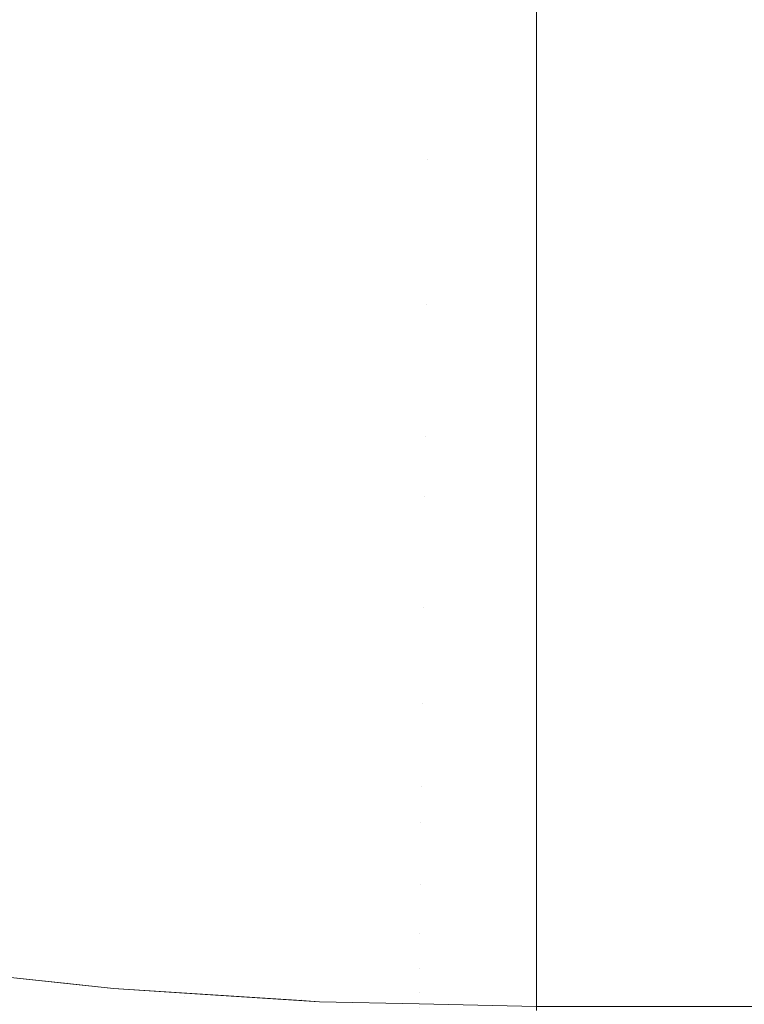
# Model space of a CAD drawing. Header units: centimetres. Extents: x -17.1 to 18.2, y 3.4 to 5.2.
# Tile 123 of 256: x -5.1082 to -5.0954, y 3.7003 to 3.7176. Entities that reach past the tile are written whole.
import ezdxf

# ---------------------------------------------------------------- set-up
doc = ezdxf.new("R2010")
doc.units = ezdxf.units.CM
doc.header["$LTSCALE"] = 2.54
doc.layers.add('Lucido design-1', color=7, linetype='Continuous')

# ---------------------------------------------------------------- blocks, each defined once
blk = doc.blocks.new('Gruppo-4-1')
at = {"color": 7, "linetype": 'Continuous', "lineweight": 9}
blk.add_3dface([(-17.020308, 5.100212, -1872.215514), (-17.020308, 3.500212, -1872.215514), (18.147234, 3.500212, -1872.215514), (18.147234, 5.100212, -1872.215514)], dxfattribs=at)
for points, invisible_edges in [([(-5.108524, 3.718499, -1872.658665), (-5.106645, 3.718299, -1872.658665), (-5.106704, 3.716871, -1872.660793), (-5.108598, 3.717072, -1872.660793)], 15), ([(-5.104808, 3.716714, -1872.660793), (-5.106704, 3.716871, -1872.660793), (-5.106645, 3.718299, -1872.658665), (-5.104763, 3.718143, -1872.658665)], 15), ([(-5.100994, 3.717965, -1872.658665), (-5.099108, 3.718297, -1872.658156), (-5.099108, 3.715873, -1872.661784), (-5.101009, 3.716535, -1872.660793)], 13), ([(-5.099108, 3.715873, -1872.661784), (-5.099108, 3.718297, -1872.658156), (6.226033, 3.718297, -1872.658156), (6.226033, 3.71724, -1872.659738)], 10), ([(-5.104763, 3.718143, -1872.658665), (-5.102879, 3.718032, -1872.658665), (-5.102909, 3.716602, -1872.660793), (-5.104808, 3.716714, -1872.660793)], 15), ([(-5.101009, 3.716535, -1872.660793), (-5.102909, 3.716602, -1872.660793), (-5.102879, 3.718032, -1872.658665), (-5.100994, 3.717965, -1872.658665)], 15), ([(6.226033, 3.71724, -1872.659738), (6.226033, 3.715873, -1872.661784), (-5.099108, 3.715873, -1872.661784)], 10), ([(-5.108598, 3.717072, -1872.660793), (-5.106704, 3.716871, -1872.660793), (-5.106761, 3.715501, -1872.662952), (-5.108669, 3.715704, -1872.662952)], 15), ([(-5.10485, 3.715344, -1872.662952), (-5.106761, 3.715501, -1872.662952), (-5.106704, 3.716871, -1872.660793), (-5.104808, 3.716714, -1872.660793)], 15), ([(-5.104808, 3.716714, -1872.660793), (-5.102909, 3.716602, -1872.660793), (-5.102937, 3.715231, -1872.662952), (-5.10485, 3.715344, -1872.662952)], 15), ([(-5.101023, 3.715163, -1872.662952), (-5.102937, 3.715231, -1872.662952), (-5.102909, 3.716602, -1872.660793), (-5.101009, 3.716535, -1872.660793)], 15), ([(-5.101009, 3.716535, -1872.660793), (-5.099108, 3.715873, -1872.661784), (-5.101023, 3.715163, -1872.662952)], 11), ([(-5.101023, 3.715163, -1872.662952), (-5.099108, 3.715873, -1872.661784), (-5.099108, 3.713609, -1872.665514), (-5.101036, 3.71385, -1872.665138)], 13), ([(-5.099108, 3.713609, -1872.665514), (-5.099108, 3.715873, -1872.661784), (6.226033, 3.715873, -1872.661784), (6.226033, 3.715158, -1872.662962)], 10), ([(-5.108669, 3.715704, -1872.662952), (-5.106761, 3.715501, -1872.662952), (-5.106815, 3.714191, -1872.665138), (-5.108737, 3.714396, -1872.665138)], 15), ([(-5.104891, 3.714032, -1872.665138), (-5.106815, 3.714191, -1872.665138), (-5.106761, 3.715501, -1872.662952), (-5.10485, 3.715344, -1872.662952)], 15), ([(-5.10485, 3.715344, -1872.662952), (-5.102937, 3.715231, -1872.662952), (-5.102964, 3.713919, -1872.665138), (-5.104891, 3.714032, -1872.665138)], 15), ([(-5.101036, 3.71385, -1872.665138), (-5.102964, 3.713919, -1872.665138), (-5.102937, 3.715231, -1872.662952), (-5.101023, 3.715163, -1872.662952)], 15), ([(-5.099108, 3.713609, -1872.665514), (6.226033, 3.715158, -1872.662962), (6.226033, 3.714496, -1872.664053)], 9), ([(-5.108737, 3.714396, -1872.665138), (-5.106815, 3.714191, -1872.665138), (-5.106867, 3.712941, -1872.66735), (-5.108802, 3.713147, -1872.66735)], 15), ([(6.226033, 3.714496, -1872.664053), (6.226033, 3.713609, -1872.665514), (-5.099108, 3.713609, -1872.665514)], 10), ([(-5.10493, 3.712781, -1872.66735), (-5.106867, 3.712941, -1872.66735), (-5.106815, 3.714191, -1872.665138), (-5.104891, 3.714032, -1872.665138)], 15), ([(-5.104891, 3.714032, -1872.665138), (-5.102964, 3.713919, -1872.665138), (-5.10299, 3.712667, -1872.66735), (-5.10493, 3.712781, -1872.66735)], 15), ([(-5.101049, 3.712598, -1872.66735), (-5.10299, 3.712667, -1872.66735), (-5.102964, 3.713919, -1872.665138), (-5.101036, 3.71385, -1872.665138)], 15), ([(-5.101036, 3.71385, -1872.665138), (-5.099108, 3.713609, -1872.665514), (-5.101049, 3.712598, -1872.66735)], 11), ([(-5.101049, 3.712598, -1872.66735), (-5.099108, 3.713609, -1872.665514), (-5.099108, 3.711511, -1872.669339)], 9), ([(-5.099108, 3.711511, -1872.669339), (-5.099108, 3.713609, -1872.665514), (6.226033, 3.713609, -1872.665514), (6.226033, 3.712596, -1872.667361)], 10), ([(-5.108802, 3.713147, -1872.66735), (-5.106867, 3.712941, -1872.66735), (-5.106916, 3.711752, -1872.669585), (-5.108863, 3.711959, -1872.669585)], 15), ([(-5.104967, 3.711591, -1872.669585), (-5.106916, 3.711752, -1872.669585), (-5.106867, 3.712941, -1872.66735), (-5.10493, 3.712781, -1872.66735)], 15), ([(-5.10493, 3.712781, -1872.66735), (-5.10299, 3.712667, -1872.66735), (-5.103015, 3.711476, -1872.669585), (-5.104967, 3.711591, -1872.669585)], 15), ([(-5.101062, 3.711407, -1872.669585), (-5.103015, 3.711476, -1872.669585), (-5.10299, 3.712667, -1872.66735), (-5.101049, 3.712598, -1872.66735)], 15), ([(-5.099108, 3.711511, -1872.669339), (-5.101062, 3.711407, -1872.669585), (-5.101049, 3.712598, -1872.66735)], 11), ([(-5.099108, 3.711511, -1872.669339), (6.226033, 3.712596, -1872.667361), (6.226033, 3.711986, -1872.668472)], 9), ([(-5.108863, 3.711959, -1872.669585), (-5.106916, 3.711752, -1872.669585), (-5.106963, 3.710624, -1872.67184), (-5.108921, 3.710832, -1872.67184)], 15), ([(6.226033, 3.711986, -1872.668472), (6.226033, 3.711511, -1872.669339), (-5.099108, 3.711511, -1872.669339)], 10), ([(-5.105002, 3.710462, -1872.67184), (-5.106963, 3.710624, -1872.67184), (-5.106916, 3.711752, -1872.669585), (-5.104967, 3.711591, -1872.669585)], 15), ([(-5.104967, 3.711591, -1872.669585), (-5.103015, 3.711476, -1872.669585), (-5.103038, 3.710346, -1872.67184), (-5.105002, 3.710462, -1872.67184)], 15), ([(-5.101073, 3.710276, -1872.67184), (-5.103038, 3.710346, -1872.67184), (-5.103015, 3.711476, -1872.669585), (-5.101062, 3.711407, -1872.669585)], 15), ([(-5.099108, 3.711511, -1872.669339), (-5.099108, 3.709581, -1872.673252), (-5.101073, 3.710276, -1872.67184)], 10), ([(-5.101073, 3.710276, -1872.67184), (-5.101062, 3.711407, -1872.669585), (-5.099108, 3.711511, -1872.669339)], 11), ([(-5.099108, 3.709581, -1872.673252), (-5.099108, 3.711511, -1872.669339), (6.226033, 3.711511, -1872.669339), (6.226033, 3.71083, -1872.670719)], 10), ([(-5.108921, 3.710832, -1872.67184), (-5.106963, 3.710624, -1872.67184), (-5.107007, 3.709557, -1872.674113), (-5.108977, 3.709767, -1872.674113)], 15), ([(-5.099108, 3.709581, -1872.673252), (6.226033, 3.71083, -1872.670719), (6.226033, 3.710273, -1872.67185)], 9), ([(-5.105035, 3.709394, -1872.674113), (-5.107007, 3.709557, -1872.674113), (-5.106963, 3.710624, -1872.67184), (-5.105002, 3.710462, -1872.67184)], 15), ([(-5.105002, 3.710462, -1872.67184), (-5.103038, 3.710346, -1872.67184), (-5.10306, 3.709278, -1872.674113), (-5.105035, 3.709394, -1872.674113)], 15), ([(-5.101084, 3.709208, -1872.674113), (-5.10306, 3.709278, -1872.674113), (-5.103038, 3.710346, -1872.67184), (-5.101073, 3.710276, -1872.67184)], 15), ([(-5.101073, 3.710276, -1872.67184), (-5.099108, 3.709581, -1872.673252), (-5.101084, 3.709208, -1872.674113)], 11), ([(6.226033, 3.710273, -1872.67185), (6.226033, 3.709581, -1872.673252), (-5.099108, 3.709581, -1872.673252)], 10), ([(-5.108977, 3.709767, -1872.674113), (-5.107007, 3.709557, -1872.674113), (-5.107049, 3.708553, -1872.676402), (-5.109029, 3.708763, -1872.676402)], 15), ([(-5.105066, 3.708389, -1872.676402), (-5.107049, 3.708553, -1872.676402), (-5.107007, 3.709557, -1872.674113), (-5.105035, 3.709394, -1872.674113)], 15), ([(-5.101084, 3.709208, -1872.674113), (-5.099108, 3.709581, -1872.673252), (-5.099108, 3.707824, -1872.677246), (-5.101095, 3.708201, -1872.676402)], 13), ([(-5.099108, 3.707824, -1872.677246), (-5.099108, 3.709581, -1872.673252), (6.226033, 3.709581, -1872.673252), (6.226033, 3.708695, -1872.675266)], 10), ([(-5.105035, 3.709394, -1872.674113), (-5.10306, 3.709278, -1872.674113), (-5.103081, 3.708272, -1872.676402), (-5.105066, 3.708389, -1872.676402)], 15), ([(-5.101095, 3.708201, -1872.676402), (-5.103081, 3.708272, -1872.676402), (-5.10306, 3.709278, -1872.674113), (-5.101084, 3.709208, -1872.674113)], 15), ([(-5.109029, 3.708763, -1872.676402), (-5.107049, 3.708553, -1872.676402), (-5.107088, 3.70761, -1872.678705), (-5.109078, 3.707821, -1872.678705)], 15), ([(6.226033, 3.708695, -1872.675266), (6.226033, 3.707824, -1872.677246), (-5.099108, 3.707824, -1872.677246)], 10), ([(-5.105095, 3.707445, -1872.678705), (-5.107088, 3.70761, -1872.678705), (-5.107049, 3.708553, -1872.676402), (-5.105066, 3.708389, -1872.676402)], 15), ([(-5.105066, 3.708389, -1872.676402), (-5.103081, 3.708272, -1872.676402), (-5.103101, 3.707327, -1872.678705), (-5.105095, 3.707445, -1872.678705)], 15), ([(-5.101105, 3.707257, -1872.678705), (-5.103101, 3.707327, -1872.678705), (-5.103081, 3.708272, -1872.676402), (-5.101095, 3.708201, -1872.676402)], 15), ([(-5.101095, 3.708201, -1872.676402), (-5.099108, 3.707824, -1872.677246), (-5.101105, 3.707257, -1872.678705)], 11), ([(-5.109078, 3.707821, -1872.678705), (-5.107088, 3.70761, -1872.678705), (-5.107124, 3.706729, -1872.681018), (-5.109123, 3.706941, -1872.681018)], 15), ([(-5.101105, 3.707257, -1872.678705), (-5.099108, 3.707824, -1872.677246), (-5.099108, 3.706243, -1872.681312)], 9), ([(6.226033, 3.706243, -1872.681312), (-5.099108, 3.706243, -1872.681312), (-5.099108, 3.707824, -1872.677246), (6.226033, 3.707824, -1872.677246)], 5), ([(-5.105123, 3.706563, -1872.681018), (-5.107124, 3.706729, -1872.681018), (-5.107088, 3.70761, -1872.678705), (-5.105095, 3.707445, -1872.678705)], 15), ([(-5.105095, 3.707445, -1872.678705), (-5.103101, 3.707327, -1872.678705), (-5.103119, 3.706445, -1872.681018), (-5.105123, 3.706563, -1872.681018)], 15), ([(-5.101114, 3.706374, -1872.681018), (-5.103119, 3.706445, -1872.681018), (-5.103101, 3.707327, -1872.678705), (-5.101105, 3.707257, -1872.678705)], 15), ([(-5.099108, 3.706243, -1872.681312), (-5.101114, 3.706374, -1872.681018), (-5.101105, 3.707257, -1872.678705)], 11), ([(-5.109123, 3.706941, -1872.681018), (-5.107124, 3.706729, -1872.681018), (-5.107158, 3.705909, -1872.683339), (-5.109166, 3.706123, -1872.683339)], 15), ([(-5.105148, 3.705743, -1872.683339), (-5.107158, 3.705909, -1872.683339), (-5.107124, 3.706729, -1872.681018), (-5.105123, 3.706563, -1872.681018)], 15), ([(-5.105123, 3.706563, -1872.681018), (-5.103119, 3.706445, -1872.681018), (-5.103136, 3.705625, -1872.683339), (-5.105148, 3.705743, -1872.683339)], 15), ([(-5.101122, 3.705553, -1872.683339), (-5.103136, 3.705625, -1872.683339), (-5.103119, 3.706445, -1872.681018), (-5.101114, 3.706374, -1872.681018)], 15), ([(-5.101114, 3.706374, -1872.681018), (-5.099108, 3.706243, -1872.681312), (-5.101122, 3.705553, -1872.683339)], 11), ([(-5.101122, 3.705553, -1872.683339), (-5.099108, 3.706243, -1872.681312), (-5.099108, 3.70484, -1872.685443)], 9), ([(6.226033, 3.70484, -1872.685443), (-5.099108, 3.70484, -1872.685443), (-5.099108, 3.706243, -1872.681312), (6.226033, 3.706243, -1872.681312)], 5), ([(-5.109166, 3.706123, -1872.683339), (-5.107158, 3.705909, -1872.683339), (-5.10719, 3.705152, -1872.685667), (-5.109205, 3.705366, -1872.685667)], 15), ([(-5.105172, 3.704985, -1872.685667), (-5.10719, 3.705152, -1872.685667), (-5.107158, 3.705909, -1872.683339), (-5.105148, 3.705743, -1872.683339)], 15), ([(-5.105148, 3.705743, -1872.683339), (-5.103136, 3.705625, -1872.683339), (-5.103152, 3.704866, -1872.685667), (-5.105172, 3.704985, -1872.685667)], 15), ([(-5.10113, 3.704794, -1872.685667), (-5.103152, 3.704866, -1872.685667), (-5.103136, 3.705625, -1872.683339), (-5.101122, 3.705553, -1872.683339)], 15), ([(-5.099108, 3.70484, -1872.685443), (-5.10113, 3.704794, -1872.685667), (-5.101122, 3.705553, -1872.683339)], 11), ([(-5.109205, 3.705366, -1872.685667), (-5.10719, 3.705152, -1872.685667), (-5.107219, 3.704455, -1872.687998), (-5.109241, 3.70467, -1872.687998)], 15), ([(-5.105194, 3.704287, -1872.687998), (-5.107219, 3.704455, -1872.687998), (-5.10719, 3.705152, -1872.685667), (-5.105172, 3.704985, -1872.685667)], 15), ([(-5.105172, 3.704985, -1872.685667), (-5.103152, 3.704866, -1872.685667), (-5.103166, 3.704168, -1872.687998), (-5.105194, 3.704287, -1872.687998)], 15), ([(-5.101137, 3.704096, -1872.687998), (-5.103166, 3.704168, -1872.687998), (-5.103152, 3.704866, -1872.685667), (-5.10113, 3.704794, -1872.685667)], 15), ([(-5.099108, 3.70484, -1872.685443), (-5.099108, 3.703619, -1872.689632), (-5.101137, 3.704096, -1872.687998)], 10), ([(-5.101137, 3.704096, -1872.687998), (-5.10113, 3.704794, -1872.685667), (-5.099108, 3.70484, -1872.685443)], 11), ([(6.226033, 3.703619, -1872.689632), (-5.099108, 3.703619, -1872.689632), (-5.099108, 3.70484, -1872.685443), (6.226033, 3.70484, -1872.685443)], 5), ([(-5.109241, 3.70467, -1872.687998), (-5.107219, 3.704455, -1872.687998), (-5.107245, 3.703819, -1872.690331), (-5.109274, 3.704034, -1872.690331)], 15), ([(-5.105213, 3.703651, -1872.690331), (-5.107245, 3.703819, -1872.690331), (-5.107219, 3.704455, -1872.687998), (-5.105194, 3.704287, -1872.687998)], 15), ([(-5.105194, 3.704287, -1872.687998), (-5.103166, 3.704168, -1872.687998), (-5.103179, 3.703531, -1872.690331), (-5.105213, 3.703651, -1872.690331)], 15), ([(-5.101144, 3.703459, -1872.690331), (-5.103179, 3.703531, -1872.690331), (-5.103166, 3.704168, -1872.687998), (-5.101137, 3.704096, -1872.687998)], 15), ([(-5.109274, 3.704034, -1872.690331), (-5.107245, 3.703819, -1872.690331), (-5.107269, 3.703243, -1872.692664), (-5.109304, 3.703459, -1872.692664)], 15), ([(-5.101137, 3.704096, -1872.687998), (-5.099108, 3.703619, -1872.689632), (-5.101144, 3.703459, -1872.690331)], 11), ([(-5.105231, 3.703074, -1872.692664), (-5.107269, 3.703243, -1872.692664), (-5.107245, 3.703819, -1872.690331), (-5.105213, 3.703651, -1872.690331)], 15), ([(-5.105213, 3.703651, -1872.690331), (-5.103179, 3.703531, -1872.690331), (-5.103191, 3.702954, -1872.692664), (-5.105231, 3.703074, -1872.692664)], 15), ([(-5.101144, 3.703459, -1872.690331), (-5.099108, 3.703619, -1872.689632), (-5.099108, 3.702582, -1872.69387), (-5.10115, 3.702882, -1872.692664)], 13), ([(6.226033, 3.702582, -1872.69387), (-5.099108, 3.702582, -1872.69387), (-5.099108, 3.703619, -1872.689632), (6.226033, 3.703619, -1872.689632)], 5), ([(-5.109304, 3.703459, -1872.692664), (-5.107269, 3.703243, -1872.692664), (-5.10729, 3.702726, -1872.694993), (-5.10933, 3.702943, -1872.694993)], 15), ([(-5.10115, 3.702882, -1872.692664), (-5.103191, 3.702954, -1872.692664), (-5.103179, 3.703531, -1872.690331), (-5.101144, 3.703459, -1872.690331)], 15), ([(-5.105247, 3.702557, -1872.694993), (-5.10729, 3.702726, -1872.694993), (-5.107269, 3.703243, -1872.692664), (-5.105231, 3.703074, -1872.692664)], 15), ([(-5.10933, 3.702943, -1872.694993), (-5.10729, 3.702726, -1872.694993), (-5.107309, 3.702268, -1872.697318), (-5.109354, 3.702486, -1872.697318)], 15), ([(-5.105231, 3.703074, -1872.692664), (-5.103191, 3.702954, -1872.692664), (-5.103202, 3.702437, -1872.694993), (-5.105247, 3.702557, -1872.694993)], 15), ([(-5.101155, 3.702364, -1872.694993), (-5.103202, 3.702437, -1872.694993), (-5.103191, 3.702954, -1872.692664), (-5.10115, 3.702882, -1872.692664)], 15), ([(-5.10115, 3.702882, -1872.692664), (-5.099108, 3.702582, -1872.69387), (-5.101155, 3.702364, -1872.694993)], 11), ([(-5.105261, 3.702099, -1872.697318), (-5.107309, 3.702268, -1872.697318), (-5.10729, 3.702726, -1872.694993), (-5.105247, 3.702557, -1872.694993)], 15), ([(-5.101155, 3.702364, -1872.694993), (-5.099108, 3.702582, -1872.69387), (-5.099108, 3.701731, -1872.698149), (-5.10116, 3.701906, -1872.697318)], 13), ([(6.226033, 3.701731, -1872.698149), (-5.099108, 3.701731, -1872.698149), (-5.099108, 3.702582, -1872.69387), (6.226033, 3.702582, -1872.69387)], 5), ([(-5.109354, 3.702486, -1872.697318), (-5.107309, 3.702268, -1872.697318), (-5.107326, 3.701868, -1872.699636), (-5.109375, 3.702086, -1872.699636)], 15), ([(-5.105247, 3.702557, -1872.694993), (-5.103202, 3.702437, -1872.694993), (-5.103211, 3.701978, -1872.697318), (-5.105261, 3.702099, -1872.697318)], 15), ([(-5.10116, 3.701906, -1872.697318), (-5.103211, 3.701978, -1872.697318), (-5.103202, 3.702437, -1872.694993), (-5.101155, 3.702364, -1872.694993)], 15), ([(-5.105274, 3.701699, -1872.699636), (-5.107326, 3.701868, -1872.699636), (-5.107309, 3.702268, -1872.697318), (-5.105261, 3.702099, -1872.697318)], 15), ([(-5.109375, 3.702086, -1872.699636), (-5.107326, 3.701868, -1872.699636), (-5.10734, 3.701525, -1872.701944), (-5.109392, 3.701744, -1872.701944)], 15), ([(-5.105261, 3.702099, -1872.697318), (-5.103211, 3.701978, -1872.697318), (-5.10322, 3.701578, -1872.699636), (-5.105274, 3.701699, -1872.699636)], 15), ([(-5.101164, 3.701505, -1872.699636), (-5.10322, 3.701578, -1872.699636), (-5.103211, 3.701978, -1872.697318), (-5.10116, 3.701906, -1872.697318)], 15), ([(-5.10116, 3.701906, -1872.697318), (-5.099108, 3.701731, -1872.698149), (-5.101164, 3.701505, -1872.699636)], 11), ([(-5.109392, 3.701744, -1872.701944), (-5.10734, 3.701525, -1872.701944), (-5.107352, 3.701238, -1872.704243), (-5.109407, 3.701457, -1872.704243)], 15), ([(-5.105285, 3.701356, -1872.701944), (-5.10734, 3.701525, -1872.701944), (-5.107326, 3.701868, -1872.699636), (-5.105274, 3.701699, -1872.699636)], 15), ([(-5.101164, 3.701505, -1872.699636), (-5.099108, 3.701731, -1872.698149), (-5.099108, 3.701068, -1872.702461), (-5.101168, 3.701161, -1872.701944)], 13), ([(6.226033, 3.701068, -1872.702461), (-5.099108, 3.701068, -1872.702461), (-5.099108, 3.701731, -1872.698149), (6.226033, 3.701731, -1872.698149)], 5), ([(-5.105274, 3.701699, -1872.699636), (-5.10322, 3.701578, -1872.699636), (-5.103227, 3.701234, -1872.701944), (-5.105285, 3.701356, -1872.701944)], 15), ([(-5.101168, 3.701161, -1872.701944), (-5.103227, 3.701234, -1872.701944), (-5.10322, 3.701578, -1872.699636), (-5.101164, 3.701505, -1872.699636)], 15), ([(-5.109407, 3.701457, -1872.704243), (-5.107352, 3.701238, -1872.704243), (-5.107362, 3.701006, -1872.706529), (-5.109419, 3.701225, -1872.706529)], 15), ([(-5.105294, 3.701068, -1872.704243), (-5.107352, 3.701238, -1872.704243), (-5.10734, 3.701525, -1872.701944), (-5.105285, 3.701356, -1872.701944)], 15), ([(-5.109419, 3.701225, -1872.706529), (-5.107362, 3.701006, -1872.706529), (-5.107369, 3.700827, -1872.7088), (-5.109429, 3.701046, -1872.7088)], 15), ([(-5.105301, 3.700836, -1872.706529), (-5.107362, 3.701006, -1872.706529), (-5.107352, 3.701238, -1872.704243), (-5.105294, 3.701068, -1872.704243)], 15), ([(-5.105285, 3.701356, -1872.701944), (-5.103227, 3.701234, -1872.701944), (-5.103233, 3.700947, -1872.704243), (-5.105294, 3.701068, -1872.704243)], 15), ([(-5.101171, 3.700874, -1872.704243), (-5.103233, 3.700947, -1872.704243), (-5.103227, 3.701234, -1872.701944), (-5.101168, 3.701161, -1872.701944)], 15), ([(-5.109429, 3.701046, -1872.7088), (-5.107369, 3.700827, -1872.7088), (-5.107374, 3.700701, -1872.711056), (-5.109435, 3.700921, -1872.711056)], 15), ([(-5.105294, 3.701068, -1872.704243), (-5.103233, 3.700947, -1872.704243), (-5.103238, 3.700714, -1872.706529), (-5.105301, 3.700836, -1872.706529)], 15), ([(-5.101168, 3.701161, -1872.701944), (-5.099108, 3.701068, -1872.702461), (-5.101171, 3.700874, -1872.704243)], 11), ([(-5.101171, 3.700874, -1872.704243), (-5.099108, 3.701068, -1872.702461), (-5.099108, 3.700593, -1872.706798)], 9), ([(6.226033, 3.700593, -1872.706798), (-5.099108, 3.700593, -1872.706798), (-5.099108, 3.701068, -1872.702461), (6.226033, 3.701068, -1872.702461)], 5), ([(-5.106566, 3.700529, -1872.915514), (-5.109439, 3.700834, -1872.915514), (-5.110199, 3.700914, -1872.715514), (-5.107377, 3.700615, -1872.715514)], 10), ([(-5.109439, 3.700846, -1872.713294), (-5.107377, 3.700627, -1872.713294), (-5.107377, 3.700615, -1872.715514), (-5.110199, 3.700914, -1872.715514)], 11), ([(-5.109435, 3.700921, -1872.711056), (-5.107374, 3.700701, -1872.711056), (-5.107377, 3.700627, -1872.713294), (-5.109439, 3.700846, -1872.713294)], 15), ([(-5.105306, 3.700657, -1872.7088), (-5.107369, 3.700827, -1872.7088), (-5.107362, 3.701006, -1872.706529), (-5.105301, 3.700836, -1872.706529)], 15), ([(-5.105301, 3.700836, -1872.706529), (-5.103238, 3.700714, -1872.706529), (-5.103241, 3.700535, -1872.7088), (-5.105306, 3.700657, -1872.7088)], 15), ([(-5.101173, 3.700641, -1872.706529), (-5.103238, 3.700714, -1872.706529), (-5.103233, 3.700947, -1872.704243), (-5.101171, 3.700874, -1872.704243)], 15), ([(-5.099108, 3.700593, -1872.706798), (-5.101173, 3.700641, -1872.706529), (-5.101171, 3.700874, -1872.704243)], 11), ([(-5.109443, 3.700771, -1872.918688), (-5.10738, 3.700552, -1872.918688), (-5.107387, 3.700395, -1872.921959), (-5.109451, 3.700614, -1872.921959)], 15), ([(-5.109439, 3.700834, -1872.915514), (-5.106566, 3.700529, -1872.915514), (-5.10738, 3.700552, -1872.918688), (-5.109443, 3.700771, -1872.918688)], 14), ([(-5.105313, 3.700456, -1872.713294), (-5.107377, 3.700627, -1872.713294), (-5.107374, 3.700701, -1872.711056), (-5.10531, 3.700531, -1872.711056)], 15), ([(-5.10531, 3.700531, -1872.711056), (-5.107374, 3.700701, -1872.711056), (-5.107369, 3.700827, -1872.7088), (-5.105306, 3.700657, -1872.7088)], 15), ([(-5.101175, 3.700462, -1872.7088), (-5.103241, 3.700535, -1872.7088), (-5.103238, 3.700714, -1872.706529), (-5.101173, 3.700641, -1872.706529)], 15), ([(-5.109451, 3.700614, -1872.921959), (-5.107387, 3.700395, -1872.921959), (-5.107398, 3.700121, -1872.925326), (-5.109465, 3.70034, -1872.925326)], 15), ([(-5.10532, 3.700224, -1872.921959), (-5.107387, 3.700395, -1872.921959), (-5.10738, 3.700552, -1872.918688), (-5.105315, 3.700381, -1872.918688)], 15), ([(-5.105315, 3.700381, -1872.918688), (-5.10738, 3.700552, -1872.918688), (-5.106566, 3.700529, -1872.915514)], 11), ([(-5.107377, 3.700627, -1872.713294), (-5.105313, 3.700456, -1872.713294), (-5.106566, 3.700529, -1872.715514)], 11), ([(-5.106566, 3.700529, -1872.715514), (-5.107377, 3.700615, -1872.715514), (-5.107377, 3.700627, -1872.713294)], 10), ([(-5.107377, 3.700615, -1872.715514), (-5.106566, 3.700529, -1872.715514), (-5.106566, 3.700529, -1872.915514)], 10), ([(-5.106566, 3.700529, -1872.915514), (-5.105312, 3.700449, -1872.915514), (-5.105315, 3.700381, -1872.918688)], 10), ([(-5.102933, 3.700295, -1872.915514), (-5.105312, 3.700449, -1872.915514), (-5.106566, 3.700529, -1872.715514), (-5.103246, 3.700316, -1872.715514)], 10), ([(-5.105312, 3.700449, -1872.915514), (-5.106566, 3.700529, -1872.915514), (-5.106566, 3.700529, -1872.715514)], 10), ([(-5.105313, 3.700456, -1872.713294), (-5.103246, 3.700334, -1872.713294), (-5.103246, 3.700316, -1872.715514), (-5.106566, 3.700529, -1872.715514)], 11), ([(-5.10531, 3.700531, -1872.711056), (-5.103244, 3.700409, -1872.711056), (-5.103246, 3.700334, -1872.713294), (-5.105313, 3.700456, -1872.713294)], 15), ([(-5.105306, 3.700657, -1872.7088), (-5.103241, 3.700535, -1872.7088), (-5.103244, 3.700409, -1872.711056), (-5.10531, 3.700531, -1872.711056)], 15), ([(-5.101176, 3.700336, -1872.711056), (-5.103244, 3.700409, -1872.711056), (-5.103241, 3.700535, -1872.7088), (-5.101175, 3.700462, -1872.7088)], 15), ([(-5.101173, 3.700641, -1872.706529), (-5.099108, 3.700593, -1872.706798), (-5.101175, 3.700462, -1872.7088)], 11), ([(-5.101175, 3.700462, -1872.7088), (-5.099108, 3.700593, -1872.706798), (-5.099108, 3.700307, -1872.711152)], 9), ([(6.226033, 3.700307, -1872.711152), (-5.099108, 3.700307, -1872.711152), (-5.099108, 3.700593, -1872.706798), (6.226033, 3.700593, -1872.706798)], 5), ([(-5.109465, 3.70034, -1872.925326), (-5.107398, 3.700121, -1872.925326), (-5.107415, 3.699719, -1872.928788), (-5.109486, 3.699939, -1872.928788)], 15), ([(-5.105328, 3.69995, -1872.925326), (-5.107398, 3.700121, -1872.925326), (-5.107387, 3.700395, -1872.921959), (-5.10532, 3.700224, -1872.921959)], 15), ([(-5.105315, 3.700381, -1872.918688), (-5.103247, 3.700259, -1872.918688), (-5.10325, 3.700102, -1872.921959), (-5.10532, 3.700224, -1872.921959)], 15), ([(-5.105312, 3.700449, -1872.915514), (-5.102933, 3.700295, -1872.915514), (-5.103247, 3.700259, -1872.918688), (-5.105315, 3.700381, -1872.918688)], 14), ([(-5.101177, 3.700261, -1872.713294), (-5.103246, 3.700334, -1872.713294), (-5.103244, 3.700409, -1872.711056), (-5.101176, 3.700336, -1872.711056)], 15), ([(-5.102933, 3.700295, -1872.715514), (-5.103246, 3.700334, -1872.713294), (-5.101177, 3.700261, -1872.713294)], 11), ([(-5.102933, 3.700295, -1872.715514), (-5.103246, 3.700316, -1872.715514), (-5.103246, 3.700334, -1872.713294)], 10), ([(-5.103246, 3.700316, -1872.715514), (-5.102933, 3.700295, -1872.715514), (-5.102933, 3.700295, -1872.915514)], 10), ([(-5.101177, 3.700261, -1872.713294), (-5.101176, 3.700336, -1872.711056), (-5.099108, 3.700307, -1872.711152)], 11), ([(-5.099108, 3.700307, -1872.711152), (-5.101176, 3.700336, -1872.711056), (-5.101175, 3.700462, -1872.7088)], 11), ([(-5.101179, 3.700029, -1872.921959), (-5.10325, 3.700102, -1872.921959), (-5.103247, 3.700259, -1872.918688), (-5.101178, 3.700186, -1872.918688)], 15), ([(-5.101178, 3.700186, -1872.918688), (-5.103247, 3.700259, -1872.918688), (-5.102933, 3.700295, -1872.915514)], 11), ([(-5.102933, 3.700295, -1872.915514), (-5.101177, 3.700257, -1872.915514), (-5.101178, 3.700186, -1872.918688)], 10), ([(-5.101177, 3.700257, -1872.915514), (-5.102933, 3.700295, -1872.915514), (-5.102933, 3.700295, -1872.715514), (-5.101177, 3.700257, -1872.715514)], 10), ([(-5.101177, 3.700261, -1872.713294), (-5.101177, 3.700257, -1872.715514), (-5.102933, 3.700295, -1872.715514)], 9), ([(-5.101177, 3.700257, -1872.915514), (-5.099108, 3.700212, -1872.915514), (-5.099108, 3.700143, -1872.918687), (-5.101178, 3.700186, -1872.918688)], 12), ([(-5.099108, 3.700307, -1872.711152), (-5.099108, 3.70026, -1872.713295), (-5.101177, 3.700261, -1872.713294)], 10), ([(-5.101177, 3.700257, -1872.715514), (-5.101177, 3.700261, -1872.713294), (-5.099108, 3.70026, -1872.713295)], 11), ([(-5.099108, 3.70026, -1872.713295), (-5.099108, 3.700212, -1872.715514), (-5.101177, 3.700257, -1872.715514)], 8), ([(-5.101177, 3.700257, -1872.715514), (-5.099108, 3.700212, -1872.715514), (-5.099108, 3.700212, -1872.915514), (-5.101177, 3.700257, -1872.915514)], 8), ([(-5.099108, 3.70026, -1872.713295), (-5.099108, 3.700307, -1872.711152), (6.226033, 3.700307, -1872.711152), (6.226033, 3.70026, -1872.713295)], 10), ([(6.226033, 3.70026, -1872.713295), (6.226033, 3.700212, -1872.715514), (-5.099108, 3.700212, -1872.715514), (-5.099108, 3.70026, -1872.713295)], 8)]:
    blk.add_3dface(points, dxfattribs=dict(at, invisible_edges=invisible_edges))
blk = doc.blocks.new('Gruppo-5-1')
at = {"color": 7}
blk.add_blockref('Gruppo-4-1', (0, 0), dxfattribs=at)

msp = doc.modelspace()

# ---------------------------------------------------------------- block references
at = {"layer": 'Lucido design-1', "color": 7}
msp.add_blockref('Gruppo-5-1', (0, 0), dxfattribs=at)

doc.saveas('drawing.dxf')
